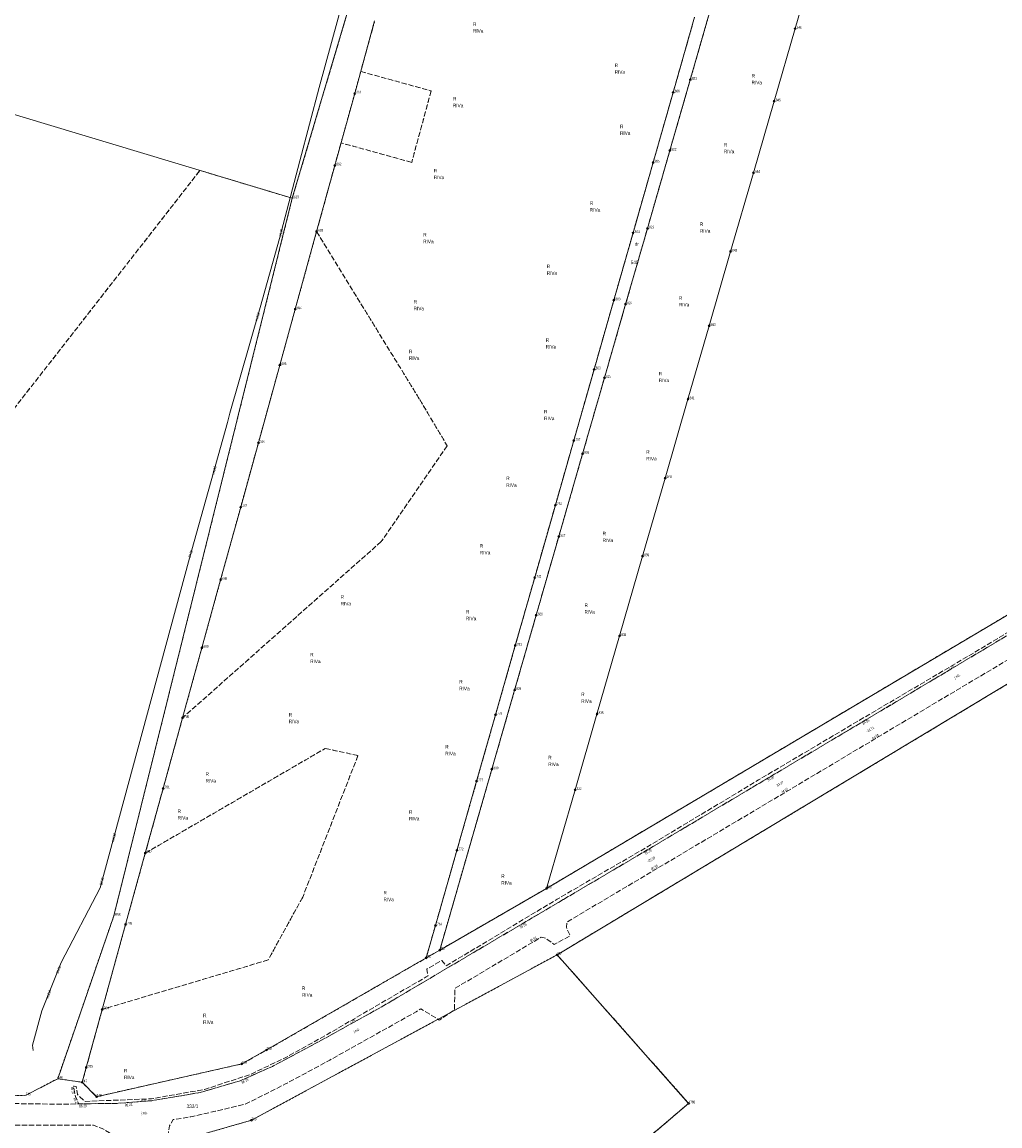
# Model space of a CAD drawing. Header units: metres. Extents: x 6524698 to 6533081, y 5883213 to 5896811.
# Tile 96 of 167: x 6527140 to 6527417, y 5892483 to 5892796. Entities that reach past the tile are written whole.
import ezdxf
from ezdxf.enums import TextEntityAlignment as Align

# ---------------------------------------------------------------- set-up
doc = ezdxf.new("R2010")
doc.units = ezdxf.units.M
doc.header["$MEASUREMENT"] = 0
for name, pattern in [('mapa zasadnicza$0$1.5_0.5', [2, 1.5, -0.5]), ('mapa zasadnicza$0$219-500', [0]), ('mapa zasadnicza$0$egkk-500', [2, 1.5, -0.5]), ('mapa zasadnicza$0$egug-500', [1, 0.5, -0.5])]:
    doc.linetypes.add(name, pattern=pattern)
doc.layers.get('0').update_dxf_attribs({"lineweight": 0})
for name, color, linetype in [('mapa zasadnicza$0$202-punkt graniczny', 7, 'Continuous'), ('mapa zasadnicza$0$202-punkt graniczny-Atr103', 7, 'Continuous'), ('mapa zasadnicza$0$203-punkt graniczny', 7, 'Continuous'), ('mapa zasadnicza$0$203-punkt graniczny-Atr104', 7, 'Continuous'), ('mapa zasadnicza$0$209-oznaczenie konturu klasyfikacyjnego', 7, 'Continuous'), ('mapa zasadnicza$0$210-oznaczenie konturu użytku gruntowego', 7, 'Continuous'), ('mapa zasadnicza$0$211-numer działki ewidencyjnej', 7, 'Continuous'), ('mapa zasadnicza$0$217-kontur klasyfikacyjny', 7, 'Continuous'), ('mapa zasadnicza$0$218-kontur użytku gruntowego', 7, 'Continuous'), ('mapa zasadnicza$0$219-działka ewidencyjna', 7, 'Continuous'), ('mapa zasadnicza$0$jezdnia', 7, 'Continuous'), ('mapa zasadnicza$0$jezdnia-Atr17', 7, 'Continuous'), ('mapa zasadnicza$0$pikieta sztuczna', 7, 'Continuous'), ('mapa zasadnicza$0$pikieta sztuczna-Atr2', 7, 'Continuous'), ('mapa zasadnicza$0$przewód wodociągowy', 7, 'Continuous'), ('mapa zasadnicza$0$przewód wodociągowy-Atr1', 7, 'Continuous'), ('mapa zasadnicza$0$rzędna', 7, 'Continuous'), ('mapa zasadnicza$0$rzędna-Atr2', 7, 'Continuous')]:
    doc.layers.add(name, color=color, linetype=linetype)
doc.styles.add('mapa zasadnicza$0$STANDARD', font='Working1250', dxfattribs={"width": 0.75})

# ---------------------------------------------------------------- blocks, each defined once
blk = doc.blocks.new('mapa zasadnicza$0$203')
at = {"linetype": 'Continuous', "lineweight": 0}
h = blk.add_hatch(color=0, dxfattribs=at)
edge = h.paths.add_edge_path()
edge.add_arc((0, 0), 0.045, 0, 360)
blk = doc.blocks.new('mapa zasadnicza$0$202')
at = {"color": 0, "linetype": 'Continuous', "lineweight": 0}
blk.add_circle((0, 0), 0.25, dxfattribs=at)
blk = doc.blocks.new('mapa zasadnicza$0$PW01')
at = {"linetype": 'Continuous', "lineweight": 13}
h = blk.add_hatch(color=0, dxfattribs=at)
edge = h.paths.add_edge_path()
edge.add_arc((0, 0), 0.045, 0, 360)

msp = doc.modelspace()

# ---------------------------------------------------------------- linework, layer by layer
at = {"layer": 'mapa zasadnicza$0$217-kontur klasyfikacyjny', "color": 92, "linetype": 'mapa zasadnicza$0$egkk-500', "lineweight": 18, "flags": 128}
for points in [[(6527216.76, 5892745.69), (6527257.47, 5892882.74)], [(6527335.28, 5892799.83), (6527329.36, 5892779.23)], [(6527240.07, 5892795.86), (6527236.13, 5892781.55)], [(6527324.52, 5892775.64), (6527330.58, 5892796.9)], [(6527236.13, 5892781.55), (6527256.06, 5892776.06)], [(6527329.36, 5892779.23), (6527323.58, 5892759.17)], [(6527256.06, 5892776.06), (6527250.54, 5892755.84)], [(6527318.86, 5892755.8), (6527324.52, 5892775.64)], [(6527230.56, 5892761.35), (6527228.8, 5892754.98)], [(6527250.54, 5892755.84), (6527230.56, 5892761.35)], [(6527323.58, 5892759.17), (6527317.25, 5892737.15)], [(6527228.8, 5892754.98), (6527223.64, 5892736.25)], [(6527313.17, 5892735.86), (6527318.86, 5892755.8)], [(6527109.62, 5892649.74), (6527190.64, 5892753.55)], [(6527190.64, 5892753.55), (6527216.76, 5892745.69)], [(6527223.64, 5892736.25), (6527252.81, 5892688.75)], [(6527307.74, 5892716.84), (6527313.17, 5892735.86)], [(6527317.25, 5892737.15), (6527311.07, 5892715.7)], [(6527302.16, 5892697.28), (6527307.74, 5892716.84)], [(6527311.07, 5892715.7), (6527305.08, 5892694.87)], [(6527296.41, 5892677.14), (6527302.16, 5892697.28)], [(6527305.08, 5892694.87), (6527298.9, 5892673.4)], [(6527252.81, 5892688.75), (6527260.59, 5892675.66)], [(6527288.71, 5892550.42), (6527525.56, 5892690.96)], [(6527291.21, 5892658.89), (6527296.41, 5892677.14)], [(6527260.59, 5892675.66), (6527241.94, 5892648.57)], [(6527298.9, 5892673.4), (6527292.16, 5892649.98)], [(6527285.35, 5892638.37), (6527291.21, 5892658.89)], [(6527241.94, 5892648.57), (6527185.72, 5892598.68)], [(6527292.16, 5892649.98), (6527285.75, 5892627.71)], [(6527279.85, 5892619.12), (6527285.35, 5892638.37)], [(6527285.75, 5892627.71), (6527279.67, 5892606.56)], [(6527274.27, 5892599.54), (6527279.85, 5892619.12)], [(6527430.2, 5892614.92), (6527291.7, 5892531.65)], [(6527279.67, 5892606.56), (6527273.23, 5892584.16)], [(6527185.72, 5892598.68), (6527180.23, 5892578.73)], [(6527268.91, 5892580.75), (6527274.27, 5892599.54)], [(6527175.17, 5892560.41), (6527226.1, 5892590.02)], [(6527226.1, 5892590.02), (6527235.35, 5892588.02)], [(6527235.35, 5892588.02), (6527219.71, 5892547.95)], [(6527273.23, 5892584.16), (6527258.5, 5892532.99)], [(6527263.34, 5892561.2), (6527268.91, 5892580.75)], [(6527180.23, 5892578.73), (6527175.17, 5892560.41)], [(6527257.27, 5892539.95), (6527263.34, 5892561.2)], [(6527258.5, 5892532.99), (6527288.71, 5892550.42)], [(6527219.71, 5892547.95), (6527209.93, 5892530.19)], [(6527254.64, 5892530.76), (6527257.27, 5892539.95)], [(6527209.93, 5892530.19), (6527162.98, 5892516.19)], [(6527209.5, 5892504.72), (6527254.64, 5892530.76)], [(6527291.7, 5892531.65), (6527323.88, 5892495.28)], [(6527162.98, 5892516.19), (6527158.47, 5892499.75)], [(6527202.49, 5892500.79), (6527209.5, 5892504.72)], [(6527158.47, 5892499.75), (6527157.3, 5892495.57)], [(6527161.41, 5892491.51), (6527202.49, 5892500.79)], [(6527157.3, 5892495.57), (6527161.41, 5892491.51)], [(6527323.88, 5892495.28), (6527328.9, 5892489.61)], [(6527328.9, 5892489.61), (6527247.69, 5892420.55)]]:
    msp.add_lwpolyline(points, dxfattribs=at)
at = {"layer": 'mapa zasadnicza$0$218-kontur użytku gruntowego', "color": 3, "linetype": 'mapa zasadnicza$0$egug-500', "lineweight": 18, "flags": 128}
for points in [[(6527216.76, 5892745.69), (6527257.47, 5892882.74)], [(6527329.36, 5892779.23), (6527335.28, 5892799.83)], [(6527236.13, 5892781.55), (6527240.07, 5892795.86)], [(6527330.58, 5892796.9), (6527324.52, 5892775.64)], [(6527234.42, 5892775.33), (6527236.13, 5892781.55)], [(6527236.13, 5892781.55), (6527256.06, 5892776.06)], [(6527323.58, 5892759.17), (6527329.36, 5892779.23)], [(6527256.06, 5892776.06), (6527250.54, 5892755.84)], [(6527230.56, 5892761.35), (6527234.42, 5892775.33)], [(6527324.52, 5892775.64), (6527318.86, 5892755.8)], [(6527228.8, 5892754.98), (6527230.56, 5892761.35)], [(6527250.54, 5892755.84), (6527230.56, 5892761.35)], [(6527317.25, 5892737.15), (6527323.58, 5892759.17)], [(6527223.64, 5892736.25), (6527228.8, 5892754.98)], [(6527318.86, 5892755.8), (6527313.17, 5892735.86)], [(6527109.62, 5892649.74), (6527190.64, 5892753.55)], [(6527190.64, 5892753.55), (6527216.76, 5892745.69)], [(6527216.76, 5892745.69), (6527179.12, 5892594.32)], [(6527217.6, 5892714.3), (6527223.64, 5892736.25)], [(6527223.64, 5892736.25), (6527252.81, 5892688.75)], [(6527313.17, 5892735.86), (6527307.74, 5892716.84)], [(6527311.07, 5892715.7), (6527317.25, 5892737.15)], [(6527307.74, 5892716.84), (6527302.16, 5892697.28)], [(6527213.24, 5892698.5), (6527217.6, 5892714.3)], [(6527305.08, 5892694.87), (6527311.07, 5892715.7)], [(6527207.17, 5892676.47), (6527213.24, 5892698.5)], [(6527302.16, 5892697.28), (6527296.41, 5892677.14)], [(6527298.9, 5892673.4), (6527305.08, 5892694.87)], [(6527252.81, 5892688.75), (6527260.59, 5892675.66)], [(6527288.71, 5892550.42), (6527525.56, 5892690.96)], [(6527202.17, 5892658.33), (6527207.17, 5892676.47)], [(6527296.41, 5892677.14), (6527291.21, 5892658.89)], [(6527260.59, 5892675.66), (6527241.94, 5892648.57)], [(6527292.16, 5892649.98), (6527298.9, 5892673.4)], [(6527196.49, 5892637.73), (6527202.17, 5892658.33)], [(6527291.21, 5892658.89), (6527285.35, 5892638.37)], [(6527241.94, 5892648.57), (6527185.72, 5892598.68)], [(6527285.75, 5892627.71), (6527292.16, 5892649.98)], [(6527191.19, 5892618.51), (6527196.49, 5892637.73)], [(6527285.35, 5892638.37), (6527279.85, 5892619.12)], [(6527279.67, 5892606.56), (6527285.75, 5892627.71)], [(6527185.72, 5892598.68), (6527191.19, 5892618.51)], [(6527279.85, 5892619.12), (6527274.27, 5892599.54)], [(6527430.2, 5892614.92), (6527291.7, 5892531.65)], [(6527273.23, 5892584.16), (6527279.67, 5892606.56)], [(6527180.23, 5892578.73), (6527185.72, 5892598.68)], [(6527274.27, 5892599.54), (6527268.91, 5892580.75)], [(6527179.12, 5892594.32), (6527166.28, 5892542.68)], [(6527175.17, 5892560.41), (6527226.1, 5892590.02)], [(6527226.1, 5892590.02), (6527235.35, 5892588.02)], [(6527235.35, 5892588.02), (6527219.71, 5892547.95)], [(6527258.5, 5892532.99), (6527273.23, 5892584.16)], [(6527268.91, 5892580.75), (6527263.34, 5892561.2)], [(6527175.17, 5892560.41), (6527180.23, 5892578.73)], [(6527263.34, 5892561.2), (6527257.27, 5892539.95)], [(6527169.6, 5892540.22), (6527175.17, 5892560.41)], [(6527258.5, 5892532.99), (6527288.71, 5892550.42)], [(6527219.71, 5892547.95), (6527209.93, 5892530.19)], [(6527166.28, 5892542.68), (6527150.39, 5892496.6)], [(6527162.98, 5892516.19), (6527169.6, 5892540.22)], [(6527257.27, 5892539.95), (6527254.64, 5892530.76)], [(6527254.64, 5892530.76), (6527258.5, 5892532.99)], [(6527209.93, 5892530.19), (6527162.98, 5892516.19)], [(6527205.22, 5892484.83), (6527291.7, 5892531.65)], [(6527209.5, 5892504.72), (6527254.64, 5892530.76)], [(6527291.7, 5892531.65), (6527323.88, 5892495.28)], [(6527158.47, 5892499.75), (6527162.98, 5892516.19)], [(6527202.49, 5892500.79), (6527209.5, 5892504.72)], [(6527157.3, 5892495.57), (6527158.47, 5892499.75)], [(6527161.41, 5892491.51), (6527202.49, 5892500.79)], [(6527150.39, 5892496.6), (6527141.36, 5892491.89)], [(6527150.39, 5892496.6), (6527157.3, 5892495.57)], [(6527157.3, 5892495.57), (6527161.41, 5892491.51)], [(6527323.88, 5892495.28), (6527328.9, 5892489.61)], [(6527141.36, 5892491.89), (6527110.66, 5892491.63)], [(6527328.9, 5892489.61), (6527247.69, 5892420.55)], [(6527185.19, 5892479.1), (6527205.22, 5892484.83)]]:
    msp.add_lwpolyline(points, dxfattribs=at)
at = {"layer": 'mapa zasadnicza$0$219-działka ewidencyjna', "color": 7, "linetype": 'mapa zasadnicza$0$219-500', "lineweight": 18, "flags": 128}
for points in [[(6527216.76, 5892745.69), (6527290.52, 5892994.02)], [(6527359.01, 5892793.67), (6527365.16, 5892814.9)], [(6527335.28, 5892799.83), (6527329.36, 5892779.23)], [(6527240.07, 5892795.86), (6527234.42, 5892775.33)], [(6527324.52, 5892775.64), (6527330.58, 5892796.9)], [(6527054.7, 5892794.46), (6527216.76, 5892745.69)], [(6527353.09, 5892773.12), (6527359.01, 5892793.67)], [(6527329.36, 5892779.23), (6527323.58, 5892759.17)], [(6527234.42, 5892775.33), (6527228.8, 5892754.98)], [(6527318.86, 5892755.8), (6527324.52, 5892775.64)], [(6527347.22, 5892752.88), (6527353.09, 5892773.12)], [(6527323.58, 5892759.17), (6527317.25, 5892737.15)], [(6527228.8, 5892754.98), (6527223.64, 5892736.25)], [(6527313.17, 5892735.86), (6527318.86, 5892755.8)], [(6527288.71, 5892550.42), (6527630.14, 5892753.01)], [(6527340.78, 5892730.6), (6527347.22, 5892752.88)], [(6527216.76, 5892745.69), (6527166.28, 5892542.68)], [(6527223.64, 5892736.25), (6527217.6, 5892714.3)], [(6527307.74, 5892716.84), (6527313.17, 5892735.86)], [(6527317.25, 5892737.15), (6527311.07, 5892715.7)], [(6527334.71, 5892709.57), (6527340.78, 5892730.6)], [(6527302.16, 5892697.28), (6527307.74, 5892716.84)], [(6527217.6, 5892714.3), (6527213.24, 5892698.5)], [(6527311.07, 5892715.7), (6527305.08, 5892694.87)], [(6527328.71, 5892688.81), (6527334.71, 5892709.57)], [(6527213.24, 5892698.5), (6527207.17, 5892676.47)], [(6527296.41, 5892677.14), (6527302.16, 5892697.28)], [(6527305.08, 5892694.87), (6527298.9, 5892673.4)], [(6527322.27, 5892666.52), (6527328.71, 5892688.81)], [(6527207.17, 5892676.47), (6527202.17, 5892658.33)], [(6527291.21, 5892658.89), (6527296.41, 5892677.14)], [(6527298.9, 5892673.4), (6527292.16, 5892649.98)], [(6527315.87, 5892644.4), (6527322.27, 5892666.52)], [(6527202.17, 5892658.33), (6527196.49, 5892637.73)], [(6527285.35, 5892638.37), (6527291.21, 5892658.89)], [(6527292.16, 5892649.98), (6527285.75, 5892627.71)], [(6527486.11, 5892648.54), (6527291.7, 5892531.65)], [(6527309.37, 5892621.84), (6527315.87, 5892644.4)], [(6527196.49, 5892637.73), (6527191.19, 5892618.51)], [(6527279.85, 5892619.12), (6527285.35, 5892638.37)], [(6527285.75, 5892627.71), (6527279.67, 5892606.56)], [(6527302.97, 5892599.74), (6527309.37, 5892621.84)], [(6527191.19, 5892618.51), (6527185.72, 5892598.68)], [(6527274.27, 5892599.54), (6527279.85, 5892619.12)], [(6527279.67, 5892606.56), (6527273.23, 5892584.16)], [(6527185.72, 5892598.68), (6527180.23, 5892578.73)], [(6527268.91, 5892580.75), (6527274.27, 5892599.54)], [(6527296.77, 5892578.29), (6527302.97, 5892599.74)], [(6527258.5, 5892532.99), (6527273.23, 5892584.16)], [(6527263.34, 5892561.2), (6527268.91, 5892580.75)], [(6527180.23, 5892578.73), (6527175.17, 5892560.41)], [(6527288.71, 5892550.42), (6527296.77, 5892578.29)], [(6527257.27, 5892539.95), (6527263.34, 5892561.2)], [(6527175.17, 5892560.41), (6527169.6, 5892540.22)], [(6527258.5, 5892532.99), (6527288.71, 5892550.42)], [(6527150.39, 5892496.6), (6527166.28, 5892542.68)], [(6527169.6, 5892540.22), (6527162.98, 5892516.19)], [(6527254.64, 5892530.76), (6527257.27, 5892539.95)], [(6527254.64, 5892530.76), (6527258.5, 5892532.99)], [(6527291.7, 5892531.65), (6527205.22, 5892484.83)], [(6527209.5, 5892504.72), (6527254.64, 5892530.76)], [(6527291.7, 5892531.65), (6527328.9, 5892489.61)], [(6527162.98, 5892516.19), (6527158.47, 5892499.75)], [(6527202.49, 5892500.79), (6527209.5, 5892504.72)], [(6527157.3, 5892495.57), (6527158.47, 5892499.75)], [(6527161.41, 5892491.51), (6527202.49, 5892500.79)], [(6527141.36, 5892491.89), (6527150.39, 5892496.6)], [(6527150.39, 5892496.6), (6527157.3, 5892495.57)], [(6527157.3, 5892495.57), (6527161.41, 5892491.51)], [(6527110.66, 5892491.63), (6527141.36, 5892491.89)], [(6527247.69, 5892420.55), (6527328.9, 5892489.61)], [(6527205.22, 5892484.83), (6527185.19, 5892479.1)]]:
    msp.add_lwpolyline(points, dxfattribs=at)
at = {"layer": 'mapa zasadnicza$0$jezdnia', "color": 7, "linetype": 'mapa zasadnicza$0$1.5_0.5', "lineweight": 18, "flags": 128}
for points in [[(6528098.78, 5893023.81), (6528064.84, 5893003.28), (6528053.53, 5892996.56), (6528040.45, 5892988.63), (6527988.61, 5892957.66), (6527945.05, 5892931.59), (6527930.8, 5892923.14), (6527898.71, 5892903.85), (6527899.4, 5892899.83), (6527896.22, 5892898.17), (6527894.92, 5892899.78), (6527893.6, 5892900.76), (6527864.38, 5892883.23), (6527859.23, 5892880.15), (6527819.97, 5892856.52), (6527769.56, 5892826.1), (6527704.94, 5892787.05), (6527635.3, 5892745.1), (6527586.51, 5892715.81), (6527544.12, 5892690.36), (6527544.25, 5892687.05), (6527545.8, 5892684.1), (6527541.49, 5892681.49), (6527539.36, 5892684.96), (6527537.08, 5892686.13), (6527529.82, 5892681.73), (6527498.83, 5892662.96), (6527451.9, 5892634.74), (6527427.47, 5892620.04), (6527381.01, 5892592.37), (6527355.24, 5892577.01), (6527318.31, 5892555.06), (6527294.46, 5892540.92), (6527294.32, 5892539.45), (6527295.38, 5892537.02), (6527290.83, 5892534.57), (6527288.41, 5892536.36), (6527287.16, 5892536.61), (6527262.8, 5892522.14), (6527262.65, 5892516.06), (6527258.33, 5892513.19), (6527253.15, 5892516.35), (6527251.84, 5892515.55), (6527245.68, 5892512.1), (6527227.34, 5892501.83), (6527214.89, 5892495.14), (6527208.7, 5892491.99), (6527203.32, 5892489.36), (6527195.06, 5892487.39), (6527188.07, 5892485.82), (6527183.09, 5892485.01), (6527182.01, 5892483.25), (6527181.68, 5892480.94), (6527168.37, 5892478.95), (6527166.73, 5892480.15), (6527165.03, 5892481.26), (6527162.93, 5892482.54), (6527160.53, 5892483.43), (6527144.38, 5892483.41), (6527141.46, 5892483.42), (6527139.43, 5892483.44), (6527132.06, 5892483.48), (6527122.38, 5892483.41), (6527118.44, 5892483.39), (6527117.38, 5892483.34), (6527111.65, 5892483.38), (6527089.38, 5892483.28), (6527088.36, 5892483.26), (6527084.9, 5892483.02), (6527080.38, 5892482.36), (6527074.57, 5892481.04), (6527069.81, 5892479.77), (6527069.66, 5892479.72), (6527066.42, 5892478.58), (6527060.45, 5892476.17), (6527055.02, 5892473.37), (6527049.77, 5892470.41), (6527039.45, 5892464.14), (6527025.83, 5892455.77), (6527019.68, 5892452.39), (6527007.24, 5892446.55), (6526997.05, 5892442.33), (6526988.7, 5892438.82), (6526987.78, 5892438.59), (6526986.74, 5892438.6), (6526984.76, 5892438.78), (6526981.8, 5892439.29), (6526981.81, 5892447.53), (6526987.84, 5892448.38), (6526989.58, 5892448.73), (6526994.78, 5892449.7), (6527002.89, 5892451.78), (6527006.08, 5892452.91), (6527009.08, 5892453.96), (6527014.6, 5892456.49), (6527016.35, 5892457.39), (6527021.63, 5892460.22), (6527025.92, 5892462.83), (6527037.82, 5892470.13), (6527045.51, 5892474.71), (6527049.02, 5892476.74), (6527053.77, 5892479.33), (6527060.17, 5892482.29), (6527066.08, 5892484.55), (6527074.31, 5892486.95), (6527079.11, 5892488.02), (6527085.39, 5892488.85), (6527090.38, 5892489.31), (6527098.04, 5892489.97), (6527099.85, 5892490.63), (6527101.56, 5892492.03), (6527102.29, 5892493.07), (6527109.3, 5892492.76), (6527111.93, 5892489.74), (6527125.67, 5892489.64), (6527126.23, 5892491.34), (6527126.41, 5892495.28), (6527130.32, 5892495.4), (6527130.7, 5892493.57), (6527131.22, 5892491.09), (6527131.91, 5892489.63), (6527144.15, 5892489.48), (6527144.29, 5892489.47), (6527150.78, 5892489.39), (6527156.38, 5892489.46), (6527167.72, 5892489.63), (6527177.02, 5892490.38), (6527190.66, 5892492.68), (6527202.01, 5892496), (6527211.16, 5892500.09), (6527224.33, 5892507.11), (6527241.8, 5892516.78), (6527283.75, 5892541.56), (6527316.15, 5892560.68), (6527350.83, 5892581.33), (6527377.82, 5892597.39), (6527416.92, 5892620.72), (6527450.2, 5892640.59), (6527484.3, 5892661.06), (6527496.63, 5892668.55), (6527522.85, 5892684.32), (6527583.54, 5892720.92), (6527631.82, 5892749.94), (6527701.85, 5892791.98), (6527766.34, 5892831.16), (6527816.81, 5892861.57), (6527855.88, 5892885.05), (6527864.57, 5892890.35), (6527927.18, 5892927.82), (6527941.82, 5892936.58), (6527977.56, 5892958), (6527985.05, 5892962.47), (6528030.97, 5892989.92), (6528031.39, 5892991.79), (6528030.22, 5892994.47), (6528034.17, 5892997.12), (6528035.88, 5892994.93), (6528037.89, 5892994.11), (6528050.04, 5893001.37), (6528061.65, 5893008.3), (6528095.78, 5893028.96), (6528115.4, 5893040.61), (6528116.33, 5893041.19), (6528118.03, 5893035.29), (6528117.26, 5893034.77)], [(6527855.37, 5892885.81), (6527863.88, 5892891.04), (6527916.82, 5892922.52), (6527921.86, 5892925.61), (6527940.11, 5892936.34), (6527977.69, 5892959.07), (6527977.56, 5892958), (6527941.82, 5892936.58), (6527927.18, 5892927.82), (6527864.57, 5892890.35), (6527855.88, 5892885.05), (6527816.81, 5892861.57), (6527766.34, 5892831.16), (6527701.85, 5892791.98), (6527631.82, 5892749.94), (6527583.54, 5892720.92), (6527522.85, 5892684.32), (6527496.63, 5892668.55), (6527484.3, 5892661.06), (6527450.2, 5892640.59), (6527416.92, 5892620.72), (6527377.82, 5892597.39), (6527350.83, 5892581.33), (6527316.15, 5892560.68), (6527283.75, 5892541.56), (6527241.8, 5892516.78), (6527224.33, 5892507.11), (6527211.16, 5892500.09), (6527202.01, 5892496), (6527190.66, 5892492.68), (6527177.02, 5892490.38), (6527167.72, 5892489.63), (6527156.38, 5892489.46), (6527155.4, 5892491.57), (6527154.95, 5892493.93), (6527154.86, 5892494.49), (6527155.03, 5892494.48), (6527155.63, 5892494.41), (6527156.04, 5892492.1), (6527157.77, 5892490.44), (6527158.25, 5892490.19), (6527176.9, 5892490.89), (6527191.97, 5892493.58), (6527204.67, 5892497.71), (6527214.75, 5892502.49), (6527226.59, 5892509.08), (6527254.64, 5892525.38), (6527255.19, 5892525.67), (6527254.84, 5892527.61), (6527259.05, 5892530.05), (6527260.34, 5892528.55), (6527291.69, 5892547.36), (6527316.89, 5892562.01), (6527348.68, 5892581.12), (6527377.27, 5892598.03), (6527411.13, 5892618), (6527452, 5892642.71), (6527481.68, 5892660.65), (6527486.11, 5892663.43), (6527497.33, 5892670.04), (6527516.04, 5892681.59), (6527631.23, 5892750.79), (6527695.14, 5892788.84), (6527701.56, 5892792.77), (6527710.99, 5892798.58), (6527765.9, 5892831.81), (6527778.41, 5892839.39), (6527803.46, 5892854.56), (6527816.43, 5892862.29)]]:
    msp.add_lwpolyline(points, close=True, dxfattribs=at)
at = {"layer": 'mapa zasadnicza$0$przewód wodociągowy', "color": 5, "linetype": 'Continuous', "lineweight": 18, "flags": 128}
msp.add_lwpolyline([(6527337.3, 5893123.44), (6527332.46, 5893107.29), (6527328.98, 5893093.73), (6527314.77, 5893097.21), (6527311.01, 5893083.59), (6527276.28, 5892963.06), (6527253.62, 5892883.41), (6527241.89, 5892841.09), (6527238.6, 5892829.07), (6527224.36, 5892776.98), (6527218.91, 5892756.24), (6527213.17, 5892734.26), (6527207.63, 5892714.8), (6527199.13, 5892684.89), (6527198.45, 5892682.28), (6527187.64, 5892643.87), (6527162.38, 5892550.58), (6527151.36, 5892529.5), (6527145.95, 5892515.82), (6527143.31, 5892506.11), (6527143.48, 5892504.6)], dxfattribs=at)

# ---------------------------------------------------------------- block references
at = {"layer": 'mapa zasadnicza$0$202-punkt graniczny', "color": 7, "linetype": 'Continuous', "lineweight": 18}
for p in [(6527359.01, 5892793.67), (6527329.36, 5892779.23), (6527234.42, 5892775.33), (6527324.52, 5892775.64), (6527353.09, 5892773.12), (6527323.58, 5892759.17), (6527228.8, 5892754.98), (6527318.86, 5892755.8), (6527347.22, 5892752.88), (6527223.64, 5892736.25), (6527313.17, 5892735.86), (6527317.25, 5892737.15), (6527340.78, 5892730.6), (6527307.74, 5892716.84), (6527217.6, 5892714.3), (6527311.07, 5892715.7), (6527334.71, 5892709.57), (6527213.24, 5892698.5), (6527302.16, 5892697.28), (6527305.08, 5892694.87), (6527328.71, 5892688.81), (6527207.17, 5892676.47), (6527296.41, 5892677.14), (6527298.9, 5892673.4), (6527322.27, 5892666.52), (6527202.17, 5892658.33), (6527291.21, 5892658.89), (6527292.16, 5892649.98), (6527315.87, 5892644.4), (6527285.35, 5892638.37), (6527196.49, 5892637.73), (6527285.75, 5892627.71), (6527309.37, 5892621.84), (6527191.19, 5892618.51), (6527279.85, 5892619.12), (6527279.67, 5892606.56), (6527185.72, 5892598.68), (6527274.27, 5892599.54), (6527302.97, 5892599.74), (6527273.23, 5892584.16), (6527268.91, 5892580.75), (6527180.23, 5892578.73), (6527296.77, 5892578.29), (6527175.17, 5892560.41), (6527263.34, 5892561.2), (6527288.71, 5892550.42), (6527169.6, 5892540.22), (6527257.27, 5892539.95), (6527258.5, 5892532.99), (6527254.64, 5892530.76), (6527291.7, 5892531.65), (6527162.98, 5892516.19), (6527209.5, 5892504.72), (6527158.47, 5892499.75), (6527202.49, 5892500.79), (6527157.3, 5892495.57), (6527161.41, 5892491.51), (6527328.9, 5892489.61), (6527205.22, 5892484.83)]:
    msp.add_blockref('mapa zasadnicza$0$202', p, dxfattribs=at)
at = {"layer": 'mapa zasadnicza$0$203-punkt graniczny', "color": 7, "linetype": 'Continuous', "lineweight": 18}
for p in [(6527216.76, 5892745.69), (6527166.28, 5892542.68), (6527150.39, 5892496.6), (6527141.36, 5892491.89)]:
    msp.add_blockref('mapa zasadnicza$0$203', p, dxfattribs=at)
at = {"layer": 'mapa zasadnicza$0$pikieta sztuczna', "color": 7, "linetype": 'Continuous', "lineweight": 13}
for p in [(6527416.92, 5892620.72), (6527377.82, 5892597.39), (6527379.33, 5892594.82), (6527380.87, 5892592.3), (6527350.83, 5892581.33), (6527353.63, 5892579.33), (6527355.24, 5892577.01), (6527316.15, 5892560.68), (6527317.23, 5892557.96), (6527318.31, 5892555.06), (6527283.75, 5892541.56), (6527287.16, 5892536.61), (6527202.01, 5892496), (6527154.95, 5892493.93), (6527155.4, 5892491.57), (6527156.4, 5892489.46), (6527167.72, 5892489.63)]:
    msp.add_blockref('mapa zasadnicza$0$PW01', p, dxfattribs=at)
at = {"layer": 'mapa zasadnicza$0$rzędna', "color": 5, "linetype": 'Continuous', "lineweight": 18}
for p, rotation in [((6527213.17, 5892734.26), 0.05099999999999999), ((6527187.64, 5892643.87), 0.05300000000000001), ((6527162.38, 5892550.58), 0.035)]:
    msp.add_blockref('mapa zasadnicza$0$PW01', p, dxfattribs=dict(at, rotation=rotation))
msp.add_blockref('mapa zasadnicza$0$PW01', (6527151.36, 5892529.5), dxfattribs=at)

# ---------------------------------------------------------------- texts
at = {"layer": 'mapa zasadnicza$0$202-punkt graniczny-Atr103', "color": 7, "style": 'mapa zasadnicza$0$STANDARD', "width": 0.667}
for s, p in [('1846', (6527359.01, 5892793.67)), ('1821', (6527329.36, 5892779.23)), ('1691', (6527234.42, 5892775.33)), ('1806', (6527324.52, 5892775.64)), ('1845', (6527353.09, 5892773.12)), ('1822', (6527323.58, 5892759.17)), ('1692', (6527228.8, 5892754.98)), ('1805', (6527318.86, 5892755.8)), ('1844', (6527347.22, 5892752.88)), ('1693', (6527223.64, 5892736.25)), ('1804', (6527313.17, 5892735.86)), ('1823', (6527317.25, 5892737.15)), ('1843', (6527340.78, 5892730.6)), ('1803', (6527307.74, 5892716.84)), ('1694', (6527217.6, 5892714.3)), ('1824', (6527311.07, 5892715.7)), ('1842', (6527334.71, 5892709.57)), ('1695', (6527213.24, 5892698.5)), ('1800', (6527302.16, 5892697.28)), ('1825', (6527305.08, 5892694.87)), ('1841', (6527328.71, 5892688.81)), ('1696', (6527207.17, 5892676.47)), ('1787', (6527296.41, 5892677.14)), ('1826', (6527298.9, 5892673.4)), ('1840', (6527322.27, 5892666.52)), ('1697', (6527202.17, 5892658.33)), ('1785', (6527291.21, 5892658.89)), ('1827', (6527292.16, 5892649.98)), ('1839', (6527315.87, 5892644.4)), ('1783', (6527285.35, 5892638.37)), ('1698', (6527196.49, 5892637.73)), ('1828', (6527285.75, 5892627.71)), ('1781', (6527279.85, 5892619.12)), ('1838', (6527309.37, 5892621.84)), ('1699', (6527191.19, 5892618.51)), ('1829', (6527279.67, 5892606.56)), ('1700', (6527185.72, 5892598.68)), ('1779', (6527274.27, 5892599.54)), ('1835', (6527302.97, 5892599.74)), ('1830', (6527273.23, 5892584.16)), ('1701', (6527180.23, 5892578.73)), ('1777', (6527268.91, 5892580.75)), ('1832', (6527296.77, 5892578.29)), ('1702', (6527175.17, 5892560.41)), ('1772', (6527263.34, 5892561.2)), ('753', (6527288.71, 5892550.42)), ('1703', (6527169.6, 5892540.22)), ('1769', (6527257.27, 5892539.95)), ('752', (6527258.5, 5892532.99)), ('762', (6527291.7, 5892531.65)), ('751', (6527254.64, 5892530.76)), ('1704', (6527162.98, 5892516.19)), ('750', (6527209.5, 5892504.72)), ('749', (6527202.49, 5892500.79)), ('1705', (6527158.47, 5892499.75)), ('747', (6527157.3, 5892495.57)), ('748', (6527161.41, 5892491.51)), ('1760', (6527328.9, 5892489.61)), ('763', (6527205.22, 5892484.83))]:
    msp.add_text(s, height=0.75, dxfattribs=at).set_placement(p)
at = {"layer": 'mapa zasadnicza$0$203-punkt graniczny-Atr104', "color": 7, "style": 'mapa zasadnicza$0$STANDARD', "width": 0.667}
for s, p in [('1613', (6527216.76, 5892745.69)), ('9958', (6527166.28, 5892542.68)), ('746', (6527150.39, 5892496.6)), ('745', (6527141.36, 5892491.89))]:
    msp.add_text(s, height=0.75, dxfattribs=at).set_placement(p)
at = {"layer": 'mapa zasadnicza$0$209-oznaczenie konturu klasyfikacyjnego', "color": 3, "linetype": 'Continuous', "lineweight": 18, "style": 'mapa zasadnicza$0$STANDARD', "width": 0.79}
for p in [(6527267.89, 5892793.54), (6527307.98, 5892781.89), (6527346.71, 5892778.91), (6527262.21, 5892772.41), (6527309.49, 5892764.6), (6527338.86, 5892759.41), (6527256.79, 5892752.09), (6527300.94, 5892742.89), (6527332.09, 5892736.93), (6527253.81, 5892733.95), (6527288.75, 5892725.01), (6527251.1, 5892714.99), (6527326.13, 5892716.07), (6527288.48, 5892704.15), (6527249.79, 5892700.93), (6527320.44, 5892694.67), (6527288.01, 5892683.91), (6527316.91, 5892672.5), (6527277.29, 5892665.04), (6527304.55, 5892649.42), (6527269.83, 5892645.93), (6527230.45, 5892631.48), (6527265.87, 5892627.29), (6527299.43, 5892629.15), (6527221.82, 5892615.17), (6527264, 5892607.48), (6527298.5, 5892603.93), (6527215.76, 5892598.16), (6527260.04, 5892589.07), (6527289.17, 5892586.04), (6527192.23, 5892581.38), (6527184.3, 5892570.89), (6527249.79, 5892570.66), (6527275.89, 5892552.48), (6527242.56, 5892547.82), (6527219.49, 5892520.79), (6527191.53, 5892513.09), (6527169.16, 5892497.48)]:
    msp.add_text('RIVa', height=1, dxfattribs=at).set_placement(p, align=Align.TOP_LEFT)
at = {"layer": 'mapa zasadnicza$0$210-oznaczenie konturu użytku gruntowego', "color": 3, "linetype": 'Continuous', "lineweight": 18, "style": 'mapa zasadnicza$0$STANDARD', "width": 0.79}
for s, p in [('R', (6527267.89, 5892794.44)), ('R', (6527307.98, 5892782.79)), ('R', (6527346.71, 5892779.81)), ('R', (6527262.21, 5892773.31)), ('R', (6527309.49, 5892765.5)), ('R', (6527338.86, 5892760.31)), ('R', (6527256.79, 5892752.99)), ('R', (6527300.94, 5892743.79)), ('R', (6527332.09, 5892737.83)), ('R', (6527253.81, 5892734.85)), ('dr', (6527313.63, 5892732.27)), ('R', (6527288.75, 5892725.91)), ('R', (6527251.1, 5892715.89)), ('R', (6527326.13, 5892716.97)), ('R', (6527288.48, 5892705.05)), ('R', (6527249.79, 5892701.83)), ('R', (6527320.44, 5892695.57)), ('R', (6527288.01, 5892684.81)), ('R', (6527316.91, 5892673.4)), ('R', (6527277.29, 5892665.94)), ('R', (6527304.55, 5892650.32)), ('R', (6527269.83, 5892646.83)), ('R', (6527230.45, 5892632.38)), ('R', (6527299.43, 5892630.05)), ('R', (6527265.87, 5892628.19)), ('R', (6527221.82, 5892616.07)), ('R', (6527264, 5892608.38)), ('R', (6527298.5, 5892604.83)), ('R', (6527215.76, 5892599.06)), ('R', (6527260.04, 5892589.97)), ('R', (6527289.17, 5892586.94)), ('R', (6527192.23, 5892582.28)), ('R', (6527184.3, 5892571.79)), ('R', (6527249.79, 5892571.56)), ('R', (6527275.89, 5892553.38)), ('R', (6527242.56, 5892548.72)), ('R', (6527219.49, 5892521.69)), ('R', (6527191.53, 5892513.99)), ('R', (6527169.16, 5892498.38))]:
    msp.add_text(s, height=1, dxfattribs=at).set_placement(p)
at = {"layer": 'mapa zasadnicza$0$211-numer działki ewidencyjnej', "color": 7, "linetype": 'Continuous', "lineweight": 18, "style": 'mapa zasadnicza$0$STANDARD', "width": 0.79}
msp.add_text('540', height=1, dxfattribs=at).set_placement((6527312.49, 5892727.04))
msp.add_text('333/1', height=1, dxfattribs=at).set_placement((6527186.86, 5892489.31), align=Align.TOP_LEFT)
at = {"layer": 'mapa zasadnicza$0$jezdnia-Atr17', "color": 7, "style": 'mapa zasadnicza$0$STANDARD', "width": 0.667}
for s, rotation, p in [('j.zw.', 31.209, (6527402.8, 5892612.37)), ('j.mb.', 30.776, (6527404.33, 5892609.68)), ('j.zw.', 29.698, (6527233.38, 5892512.28)), ('j.mb.', 28.965, (6527234.37, 5892509.53)), ('j.zw.', 4.262, (6527173.9, 5892490.26)), ('j.mb.', 4.611, (6527174.05, 5892486.43))]:
    msp.add_text(s, height=0.75, rotation=rotation, dxfattribs=at).set_placement(p)
at = {"layer": 'mapa zasadnicza$0$pikieta sztuczna-Atr2', "color": 7, "style": 'mapa zasadnicza$0$STANDARD', "width": 0.667}
for s, rotation, p in [('84.65', 30.823, (6527378.35, 5892596.7)), ('84.71', 30.776, (6527379.7, 5892594.6)), ('84.66', 30.776, (6527381.04, 5892592.51)), ('84.90', 30.754, (6527351.42, 5892580.66)), ('84.97', 30.796, (6527354.05, 5892579.2)), ('84.93', 30.796, (6527355.36, 5892577.26)), ('85.29', 30.771, (6527316.77, 5892559.98)), ('85.38', 30.725, (6527317.73, 5892557.79)), ('85.35', 30.725, (6527318.54, 5892555.49)), ('85.55', 28.483, (6527281.35, 5892539.07)), ('85.61', 33.778, (6527284.31, 5892535.16)), ('86.19', 27.809, (6527202.59, 5892495.13)), ('86.30', 1.208, (6527156.47, 5892488.48)), ('86.23', 4.961, (6527169.44, 5892488.72))]:
    msp.add_text(s, height=0.75, rotation=rotation, dxfattribs=at).set_placement(p)
for s, rotation, p in [('86.34', 279.102, (6527154.88, 5892494.35)), ('86.27', 294.912, (6527155.49, 5892491.37))]:
    msp.add_text(s, height=0.75, rotation=rotation, dxfattribs=at).set_placement(p, align=Align.TOP_LEFT)
at = {"layer": 'mapa zasadnicza$0$przewód wodociągowy-Atr1', "color": 5, "style": 'mapa zasadnicza$0$STANDARD', "width": 0.667}
for rotation, p in [(74.136, (6527206.53, 5892710.92)), (74.281, (6527194.3, 5892667.54)), (74.849, (6527165.91, 5892563.64)), (68.423, (6527147.35, 5892519.36))]:
    msp.add_text('wo110', height=0.75, rotation=rotation, dxfattribs=at).set_placement(p, align=Align.MIDDLE_LEFT)
at = {"layer": 'mapa zasadnicza$0$rzędna-Atr2', "color": 5, "style": 'mapa zasadnicza$0$STANDARD', "width": 0.667}
for s, rotation, p in [('84.79', 75.322, (6527213.35, 5892734.95)), ('84.82', 74.282, (6527187.7, 5892644.1)), ('83.78', 74.769, (6527162.61, 5892551.42)), ('84.09', 71.008, (6527150.3, 5892526.43))]:
    msp.add_text(s, height=0.75, rotation=rotation, dxfattribs=at).set_placement(p, align=Align.MIDDLE_LEFT)

doc.saveas('drawing.dxf')
